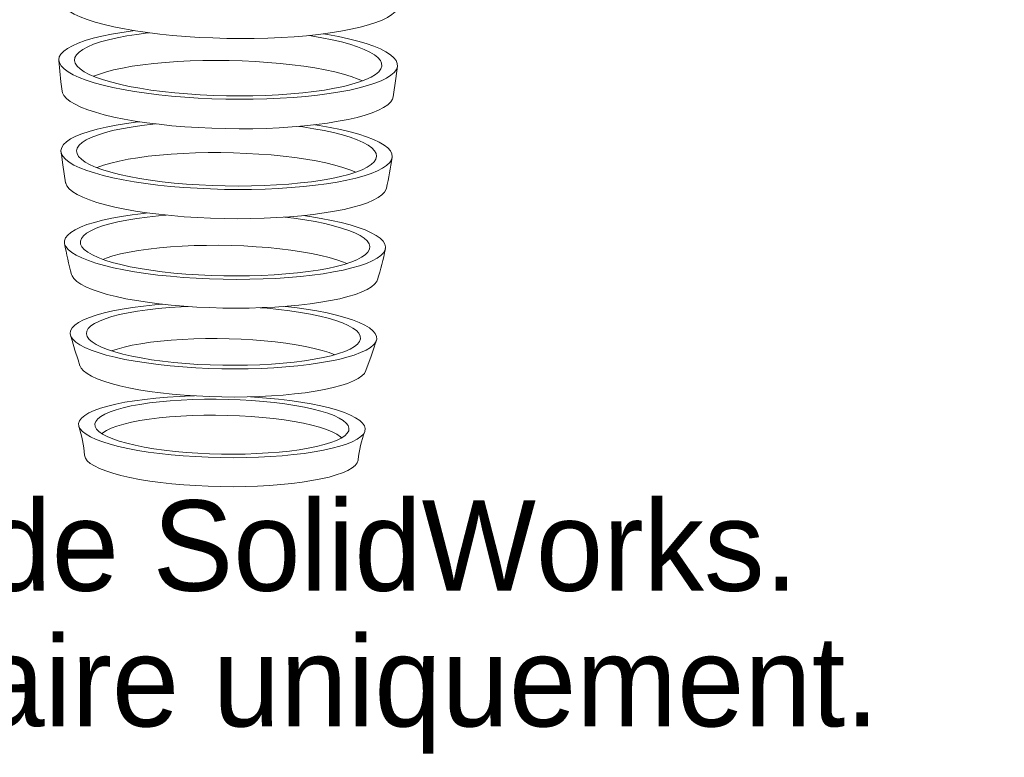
# Model space of a CAD drawing. Header units: millimetres. Extents: x 0 to 314, y -1 to 235.
# Tile 1 of 2: x 156 to 314, y -1 to 118. Entities that reach past the tile are written whole.
import ezdxf

# ---------------------------------------------------------------- set-up
doc = ezdxf.new("R2010")
doc.units = ezdxf.units.MM
doc.styles.add('SLDTEXTSTYLE0', font='Arail.ttf')

msp = doc.modelspace()

# ---------------------------------------------------------------- linework, layer by layer
at = {"color": 7, "linetype": 'Continuous', "lineweight": 15, "flags": 128}
for points in [[(162.51, 121.11), (162.61, 120.7), (162.89, 120.22), (163.35, 119.74), (163.99, 119.27), (164.8, 118.81), (165.77, 118.37), (166.91, 117.93), (168.19, 117.52), (169.62, 117.13), (171.19, 116.76), (172.87, 116.43), (174.67, 116.11), (176.57, 115.83), (178.56, 115.59), (180.62, 115.37), (182.74, 115.2), (184.91, 115.06), (187.11, 114.96)], [(187.11, 114.96), (189.32, 114.89), (191.54, 114.87), (193.75, 114.88), (195.93, 114.94), (198.07, 115.03), (200.16, 115.16), (202.17, 115.33), (204.1, 115.54), (205.94, 115.78), (207.67, 116.05), (209.28, 116.35), (210.76, 116.69), (212.09, 117.05), (213.28, 117.43), (214.32, 117.84), (215.19, 118.27), (215.89, 118.71), (216.41, 119.17), (216.76, 119.64), (216.93, 120.11), (216.94, 120.17)], [(186.94, 105.19), (184.74, 105.3), (182.57, 105.44), (180.45, 105.61), (178.39, 105.82), (176.4, 106.07), (174.5, 106.35), (172.7, 106.66), (171.02, 107), (169.45, 107.37), (168.02, 107.76), (166.74, 108.17), (165.6, 108.6), (164.63, 109.05), (163.82, 109.51), (163.18, 109.98), (162.72, 110.46), (162.44, 110.94), (162.33, 111.42), (162.41, 111.9), (162.67, 112.37), (163.11, 112.83), (163.72, 113.28), (164.51, 113.72), (165.46, 114.14), (166.57, 114.53), (167.84, 114.91), (169.25, 115.25), (170.79, 115.57), (172.46, 115.86), (174.25, 116.12), (174.46, 116.15)], [(176.87, 115.79), (176.66, 115.77), (174.89, 115.54), (173.24, 115.28), (171.7, 114.99), (170.3, 114.67), (169.04, 114.32), (167.93, 113.94), (166.98, 113.55), (166.2, 113.13), (165.6, 112.7), (165.17, 112.26), (164.92, 111.81), (164.85, 111.35), (164.96, 110.89), (165.26, 110.43), (165.74, 109.97), (166.39, 109.53), (167.22, 109.09), (168.21, 108.67), (169.36, 108.26), (170.65, 107.88), (172.09, 107.51), (173.66, 107.18), (175.34, 106.87), (177.13, 106.59), (179.02, 106.35), (180.98, 106.14), (183, 105.97), (185.07, 105.83), (187.18, 105.73)], [(204.82, 115.63), (205.52, 115.51), (207.27, 115.18), (208.89, 114.83), (210.39, 114.45), (211.75, 114.05), (212.96, 113.63), (214.02, 113.19), (214.91, 112.73), (215.63, 112.27), (216.18, 111.79), (216.56, 111.31), (216.75, 110.83), (216.76, 110.35), (216.59, 109.88), (216.25, 109.41), (215.72, 108.95), (215.02, 108.51), (214.15, 108.08), (213.12, 107.67), (211.93, 107.29), (210.59, 106.93), (209.11, 106.59), (207.5, 106.29), (205.77, 106.01), (203.94, 105.78), (202, 105.57), (199.99, 105.4), (197.9, 105.27), (195.76, 105.18), (193.58, 105.12), (191.38, 105.11), (189.16, 105.13), (186.94, 105.19)], [(187.18, 105.73), (189.3, 105.67), (191.43, 105.65), (193.54, 105.67), (195.62, 105.73), (197.66, 105.83), (199.63, 105.97), (201.54, 106.14), (203.35, 106.35), (205.06, 106.59), (206.66, 106.87), (208.13, 107.18), (209.46, 107.51), (210.65, 107.88), (211.68, 108.26), (212.54, 108.67), (213.24, 109.09), (213.76, 109.53), (214.1, 109.97), (214.25, 110.43), (214.23, 110.89), (214.02, 111.35), (213.64, 111.81), (213.07, 112.26), (212.33, 112.7), (211.42, 113.13), (210.35, 113.55), (209.13, 113.94), (207.76, 114.32), (206.25, 114.67), (204.63, 114.99), (202.89, 115.28), (202.4, 115.35)], [(162.35, 111.34), (162.67, 107.9), (162.86, 106.4)], [(167.88, 108.8), (168.7, 109.11), (169.85, 109.47), (171.14, 109.81), (172.58, 110.12), (174.14, 110.4), (175.82, 110.64), (177.61, 110.85), (179.48, 111.03), (181.43, 111.17), (183.44, 111.27), (185.5, 111.33), (187.59, 111.35), (189.69, 111.33), (191.79, 111.27), (193.88, 111.17), (195.93, 111.04), (197.93, 110.86), (199.86, 110.65), (201.72, 110.41), (203.48, 110.13), (205.14, 109.83), (206.68, 109.49), (208.08, 109.13), (209.35, 108.75), (210.46, 108.34), (211.14, 108.05)], [(216.08, 105.49), (216.52, 108.43), (216.76, 110.4)], [(162.85, 106.41), (162.9, 106.16), (163.14, 105.69), (163.56, 105.21), (164.16, 104.75), (164.94, 104.29), (165.88, 103.84), (166.98, 103.41), (168.23, 103), (169.63, 102.61), (171.17, 102.24), (172.83, 101.9), (174.6, 101.59), (176.48, 101.31), (178.44, 101.07), (180.48, 100.85), (182.58, 100.68), (184.73, 100.54), (186.91, 100.44)], [(186.91, 100.44), (189.11, 100.38), (191.31, 100.35), (193.5, 100.37), (195.66, 100.42), (197.78, 100.52), (199.84, 100.65), (201.83, 100.82), (203.74, 101.03), (205.54, 101.27), (207.24, 101.55), (208.82, 101.85), (210.27, 102.19), (211.57, 102.55), (212.72, 102.93), (213.72, 103.34), (214.55, 103.77), (215.2, 104.21), (215.68, 104.67), (215.99, 105.14), (216.09, 105.49)], [(186.74, 90.68), (184.56, 90.78), (182.41, 90.92), (180.31, 91.09), (178.27, 91.3), (176.31, 91.55), (174.43, 91.83), (172.66, 92.14), (171, 92.48), (169.46, 92.85), (168.06, 93.24), (166.81, 93.65), (165.71, 94.08), (164.77, 94.52), (164, 94.98), (163.4, 95.45), (162.97, 95.92), (162.73, 96.4), (162.67, 96.88), (162.79, 97.35), (163.09, 97.82), (163.58, 98.27), (164.23, 98.72), (165.06, 99.14), (166.05, 99.55), (167.21, 99.94), (168.51, 100.3), (169.96, 100.63), (171.53, 100.94), (173.23, 101.21), (175.04, 101.46), (175.29, 101.49)], [(177.86, 101.13), (177.44, 101.09), (175.65, 100.88), (173.97, 100.63), (172.41, 100.36), (170.97, 100.05), (169.68, 99.71), (168.53, 99.35), (167.54, 98.96), (166.72, 98.56), (166.07, 98.14), (165.6, 97.7), (165.3, 97.26), (165.19, 96.8), (165.27, 96.35), (165.52, 95.89), (165.96, 95.44), (166.57, 95), (167.36, 94.56), (168.31, 94.14), (169.43, 93.74), (170.69, 93.35), (172.1, 92.99), (173.64, 92.66), (175.3, 92.35), (177.06, 92.07), (178.92, 91.83), (180.85, 91.62), (182.85, 91.45), (184.9, 91.31), (186.98, 91.21)], [(203.49, 101), (204.18, 100.89), (205.95, 100.58), (207.61, 100.24), (209.15, 99.88), (210.55, 99.49), (211.8, 99.07), (212.9, 98.64), (213.84, 98.2), (214.61, 97.74), (215.21, 97.27), (215.64, 96.8), (215.88, 96.32), (215.94, 95.85), (215.82, 95.37), (215.52, 94.91), (215.03, 94.45), (214.38, 94.01), (213.55, 93.58), (212.56, 93.17), (211.4, 92.79), (210.1, 92.42), (208.65, 92.09), (207.08, 91.78), (205.38, 91.51), (203.57, 91.27), (201.66, 91.06), (199.67, 90.89), (197.61, 90.76), (195.49, 90.66), (193.33, 90.61), (191.14, 90.59), (188.94, 90.61), (186.74, 90.68)], [(186.98, 91.21), (189.09, 91.16), (191.19, 91.14), (193.28, 91.16), (195.33, 91.22), (197.35, 91.32), (199.3, 91.46), (201.17, 91.63), (202.96, 91.84), (204.64, 92.09), (206.2, 92.37), (207.63, 92.68), (208.93, 93.01), (210.08, 93.37), (211.07, 93.76), (211.89, 94.16), (212.54, 94.59), (213.01, 95.02), (213.31, 95.47), (213.42, 95.92), (213.34, 96.37), (213.09, 96.83), (212.65, 97.28), (212.04, 97.73), (211.25, 98.16), (210.3, 98.58), (209.18, 98.98), (207.92, 99.37), (206.51, 99.73), (204.97, 100.06), (203.31, 100.37), (201.55, 100.65), (200.9, 100.74)], [(162.69, 96.64), (162.96, 94.56), (163.43, 91.68)], [(168.45, 94.09), (168.5, 94.11), (169.52, 94.48), (170.69, 94.82), (172.01, 95.14), (173.46, 95.44), (175.03, 95.7), (176.72, 95.92), (178.5, 96.12), (180.37, 96.27), (182.3, 96.39), (184.29, 96.47), (186.32, 96.52), (188.37, 96.52), (190.43, 96.48), (192.48, 96.4), (194.51, 96.29), (196.49, 96.14), (198.41, 95.95), (200.27, 95.72), (202.03, 95.47), (203.7, 95.18), (205.25, 94.86), (206.68, 94.52), (207.97, 94.15), (209.12, 93.76), (210.07, 93.37)], [(163.42, 91.68), (163.44, 91.62), (163.63, 91.15), (164.01, 90.69), (164.57, 90.23), (165.3, 89.78), (166.19, 89.34), (167.25, 88.91), (168.46, 88.5), (169.82, 88.12), (171.31, 87.76), (172.93, 87.42), (174.66, 87.11), (176.5, 86.84), (178.42, 86.59), (180.42, 86.38), (182.49, 86.21), (184.6, 86.07), (186.74, 85.97)], [(186.74, 85.97), (188.9, 85.91), (191.06, 85.89), (193.21, 85.9), (195.33, 85.96), (197.4, 86.06), (199.42, 86.19), (201.37, 86.36), (203.24, 86.57), (205, 86.81), (206.66, 87.08), (208.19, 87.38), (209.59, 87.72), (210.84, 88.08), (211.95, 88.46), (212.89, 88.87), (213.67, 89.29), (214.28, 89.73), (214.71, 90.18), (214.96, 90.64), (215.01, 90.79)], [(186.57, 76.21), (184.43, 76.31), (182.32, 76.44), (180.26, 76.62), (178.26, 76.83), (176.33, 77.07), (174.5, 77.35), (172.76, 77.66), (171.14, 77.99), (169.65, 78.36), (168.29, 78.74), (167.08, 79.15), (166.02, 79.57), (165.13, 80.01), (164.4, 80.47), (163.85, 80.93), (163.47, 81.39), (163.27, 81.86), (163.25, 82.33), (163.41, 82.79), (163.76, 83.25), (164.28, 83.69), (164.97, 84.12), (165.83, 84.54), (166.86, 84.93), (168.04, 85.3), (169.37, 85.65), (170.84, 85.97), (172.43, 86.26), (174.14, 86.52), (175.96, 86.74), (176.66, 86.81)], [(179.58, 86.46), (178.33, 86.36), (176.55, 86.16), (174.86, 85.93), (173.29, 85.67), (171.84, 85.38), (170.52, 85.06), (169.35, 84.72), (168.33, 84.35), (167.48, 83.95), (166.79, 83.55), (166.28, 83.12), (165.95, 82.69), (165.79, 82.25), (165.82, 81.8), (166.03, 81.36), (166.43, 80.92), (166.99, 80.48), (167.74, 80.05), (168.64, 79.64), (169.71, 79.24), (170.93, 78.86), (172.29, 78.51), (173.78, 78.17), (175.39, 77.87), (177.11, 77.6), (178.92, 77.36), (180.82, 77.15), (182.77, 76.98), (184.78, 76.85), (186.81, 76.75)], [(201.62, 86.38), (202.7, 86.23), (204.49, 85.94), (206.17, 85.61), (207.72, 85.26), (209.15, 84.89), (210.44, 84.49), (211.57, 84.08), (212.55, 83.64), (213.36, 83.2), (214, 82.74), (214.47, 82.28), (214.76, 81.81), (214.87, 81.34), (214.8, 80.88), (214.54, 80.42), (214.11, 79.96), (213.5, 79.53), (212.73, 79.1), (211.78, 78.7), (210.68, 78.32), (209.42, 77.96), (208.02, 77.62), (206.49, 77.32), (204.83, 77.04), (203.07, 76.8), (201.2, 76.6), (199.26, 76.43), (197.24, 76.29), (195.16, 76.2), (193.04, 76.14), (190.89, 76.12), (188.73, 76.15), (186.57, 76.21)], [(186.81, 76.75), (188.87, 76.69), (190.93, 76.68), (192.97, 76.7), (194.98, 76.76), (196.95, 76.86), (198.85, 77), (200.68, 77.17), (202.41, 77.38), (204.05, 77.63), (205.56, 77.9), (206.94, 78.21), (208.19, 78.54), (209.28, 78.9), (210.22, 79.28), (210.99, 79.68), (211.59, 80.1), (212.01, 80.53), (212.26, 80.96), (212.32, 81.41), (212.2, 81.85), (211.9, 82.3), (211.42, 82.74), (210.76, 83.17), (209.94, 83.59), (208.95, 84), (207.8, 84.39), (206.51, 84.75), (205.08, 85.1), (203.53, 85.42), (201.86, 85.7), (200.1, 85.96), (198.69, 86.14)], [(169.4, 79.35), (169.95, 79.55), (171.04, 79.9), (172.27, 80.22), (173.65, 80.51), (175.15, 80.77), (176.77, 81), (178.49, 81.2), (180.3, 81.35), (182.18, 81.48), (184.11, 81.56), (186.08, 81.6), (188.08, 81.61), (190.09, 81.57), (192.08, 81.5), (194.06, 81.38), (195.98, 81.23), (197.85, 81.05), (199.65, 80.82), (201.36, 80.57), (202.96, 80.28), (204.45, 79.97), (205.81, 79.63), (207.04, 79.26), (208.11, 78.88), (208.61, 78.67)], [(164.37, 76.92), (164.45, 76.72), (164.74, 76.26), (165.22, 75.81), (165.87, 75.36), (166.69, 74.93), (167.68, 74.51), (168.83, 74.1), (170.12, 73.72), (171.56, 73.36), (173.12, 73.02), (174.8, 72.71), (176.58, 72.44), (178.46, 72.19), (180.41, 71.98), (182.43, 71.81), (184.5, 71.67), (186.6, 71.58)], [(186.6, 71.58), (188.72, 71.52), (190.83, 71.5), (192.94, 71.52), (195.02, 71.58), (197.05, 71.67), (199.02, 71.81), (200.91, 71.98), (202.72, 72.19), (204.43, 72.44), (206.02, 72.71), (207.49, 73.02), (208.81, 73.36), (210, 73.72), (211.02, 74.1), (211.89, 74.51), (212.58, 74.93), (213.1, 75.36), (213.44, 75.81), (213.55, 76.08)], [(186.43, 61.81), (184.33, 61.91), (182.26, 62.05), (180.25, 62.22), (178.29, 62.43), (176.42, 62.68), (174.63, 62.95), (172.95, 63.26), (171.39, 63.59), (169.95, 63.95), (168.66, 64.34), (167.51, 64.74), (166.53, 65.16), (165.7, 65.6), (165.05, 66.05), (164.58, 66.5), (164.28, 66.96), (164.16, 67.42), (164.23, 67.87), (164.48, 68.33), (164.91, 68.77), (165.52, 69.2), (166.29, 69.61), (167.24, 70), (168.35, 70.38), (169.6, 70.72), (171, 71.05), (172.53, 71.34), (174.18, 71.6), (175.94, 71.82), (177.79, 72.02), (179.07, 72.12)], [(183.08, 71.76), (182.01, 71.71), (180.13, 71.59), (178.32, 71.43), (176.6, 71.24), (174.99, 71.01), (173.48, 70.75), (172.11, 70.45), (170.87, 70.13), (169.78, 69.79), (168.85, 69.42), (168.08, 69.03), (167.48, 68.63), (167.07, 68.21), (166.83, 67.78), (166.77, 67.35), (166.9, 66.92), (167.2, 66.48), (167.69, 66.06), (168.35, 65.64), (169.18, 65.23), (170.18, 64.84), (171.33, 64.46), (172.62, 64.11), (174.05, 63.78), (175.59, 63.48), (177.25, 63.21), (179.01, 62.97), (180.84, 62.77), (182.74, 62.6), (184.7, 62.46), (186.68, 62.37)], [(198.7, 71.79), (200.26, 71.6), (202.09, 71.34), (203.83, 71.05), (205.45, 70.72), (206.95, 70.38), (208.31, 70), (209.53, 69.61), (210.6, 69.2), (211.51, 68.77), (212.25, 68.33), (212.81, 67.87), (213.2, 67.42), (213.4, 66.96), (213.43, 66.5), (213.27, 66.05), (212.93, 65.6), (212.41, 65.16), (211.72, 64.74), (210.85, 64.34), (209.83, 63.95), (208.65, 63.59), (207.32, 63.26), (205.85, 62.95), (204.26, 62.68), (202.55, 62.43), (200.75, 62.22), (198.85, 62.05), (196.88, 61.91), (194.85, 61.81), (192.77, 61.76), (190.67, 61.74), (188.55, 61.76), (186.43, 61.81)], [(186.68, 62.37), (188.68, 62.32), (190.69, 62.3), (192.68, 62.32), (194.63, 62.39), (196.54, 62.49), (198.38, 62.63), (200.15, 62.81), (201.82, 63.02), (203.38, 63.27), (204.82, 63.54), (206.13, 63.85), (207.3, 64.18), (208.31, 64.54), (209.16, 64.92), (209.84, 65.32), (210.35, 65.73), (210.68, 66.15), (210.83, 66.58), (210.79, 67.01), (210.57, 67.45), (210.18, 67.88), (209.6, 68.3), (208.85, 68.72), (207.94, 69.12), (206.87, 69.5), (205.65, 69.87), (204.29, 70.21), (202.8, 70.52), (201.19, 70.81), (199.48, 71.06), (197.69, 71.28), (195.82, 71.47), (194.68, 71.56)], [(164.23, 67.15), (164.45, 66.31), (164.93, 64.74), (165.44, 63.16), (165.72, 62.23)], [(170.82, 64.62), (171.72, 64.92), (172.86, 65.24), (174.14, 65.52), (175.54, 65.78), (177.06, 66.01), (178.68, 66.2), (180.4, 66.36), (182.18, 66.48), (184.02, 66.57), (185.9, 66.61), (187.81, 66.62), (189.73, 66.58), (191.63, 66.51), (193.51, 66.4), (195.35, 66.26), (197.13, 66.08), (198.84, 65.86), (200.46, 65.61), (201.97, 65.33), (203.37, 65.03), (204.64, 64.7), (205.77, 64.35), (206.68, 64)], [(211.71, 61.45), (211.91, 62.06), (212.47, 63.62), (213.04, 65.24), (213.37, 66.29)], [(165.72, 62.25), (165.92, 61.84), (166.31, 61.4), (166.87, 60.97), (167.61, 60.54), (168.51, 60.13), (169.56, 59.74), (170.77, 59.36), (172.12, 59.01), (173.59, 58.68), (175.19, 58.38), (176.89, 58.11), (178.69, 57.87), (180.56, 57.67), (182.5, 57.5), (184.48, 57.37), (186.5, 57.27)], [(186.5, 57.27), (188.54, 57.22), (190.57, 57.2), (192.6, 57.22), (194.59, 57.28), (196.53, 57.38), (198.42, 57.52), (200.23, 57.69), (201.95, 57.9), (203.56, 58.14), (205.06, 58.42), (206.43, 58.72), (207.67, 59.05), (208.75, 59.4), (209.68, 59.78), (210.44, 60.18), (211.04, 60.59), (211.46, 61.01), (211.7, 61.45), (211.7, 61.46)], [(186.33, 47.51), (184.31, 47.61), (182.33, 47.74), (180.39, 47.91), (178.52, 48.11), (176.72, 48.35), (175.02, 48.62), (173.43, 48.92), (171.95, 49.25), (170.6, 49.6), (169.39, 49.98), (168.34, 50.37), (167.44, 50.78), (166.7, 51.2), (166.14, 51.64), (165.75, 52.07), (165.54, 52.52), (165.52, 52.96), (165.67, 53.39), (166, 53.82), (166.5, 54.24), (167.18, 54.65), (168.03, 55.03), (169.04, 55.4), (170.2, 55.74), (171.5, 56.06), (172.94, 56.35), (174.5, 56.61), (176.17, 56.83), (177.93, 57.02), (179.78, 57.18), (181.7, 57.3), (183.67, 57.38), (184.13, 57.39)], [(193.13, 57.23), (193.78, 57.19), (195.74, 57.04), (197.65, 56.85), (199.49, 56.63), (201.24, 56.38), (202.89, 56.09), (204.43, 55.78), (205.84, 55.44), (207.12, 55.07), (208.25, 54.69), (209.23, 54.29), (210.05, 53.87), (210.7, 53.44), (211.17, 53.01), (211.47, 52.56), (211.59, 52.12), (211.53, 51.68), (211.29, 51.25), (210.87, 50.83), (210.28, 50.41), (209.51, 50.02), (208.58, 49.64), (207.5, 49.29), (206.27, 48.96), (204.9, 48.65), (203.4, 48.38), (201.78, 48.14), (200.06, 47.93), (198.25, 47.76), (196.37, 47.62), (194.42, 47.52), (192.43, 47.46), (190.41, 47.44), (188.37, 47.45), (186.33, 47.51)], [(186.58, 48.07), (188.5, 48.02), (190.41, 48), (192.31, 48.03), (194.17, 48.09), (195.99, 48.2), (197.74, 48.34), (199.4, 48.51), (200.98, 48.72), (202.44, 48.97), (203.78, 49.24), (204.99, 49.54), (206.06, 49.87), (206.96, 50.22), (207.71, 50.58), (208.29, 50.97), (208.7, 51.37), (208.93, 51.77), (208.98, 52.19), (208.85, 52.6), (208.54, 53.02), (208.06, 53.42), (207.4, 53.82), (206.58, 54.21), (205.6, 54.58), (204.47, 54.94), (203.2, 55.27), (201.8, 55.57), (200.29, 55.85), (198.67, 56.1), (196.97, 56.31), (195.19, 56.5), (193.35, 56.64), (191.47, 56.75), (189.56, 56.82), (187.64, 56.85), (185.74, 56.85), (183.85, 56.8), (182.01, 56.72), (180.23, 56.6), (178.52, 56.44), (176.89, 56.25), (175.37, 56.02), (173.97, 55.76), (172.69, 55.47), (171.56, 55.16), (170.57, 54.82), (169.74, 54.46), (169.07, 54.08), (168.58, 53.69), (168.26, 53.29), (168.12, 52.88), (168.16, 52.47), (168.38, 52.05), (168.78, 51.64), (169.35, 51.23), (170.09, 50.84), (170.99, 50.46), (172.04, 50.1), (173.24, 49.76), (174.58, 49.44), (176.04, 49.15), (177.6, 48.88), (179.27, 48.65), (181.01, 48.45), (182.83, 48.29), (184.69, 48.16), (186.58, 48.07)], [(207.81, 50.64), (207.63, 50.8), (207.03, 51.2), (206.27, 51.6), (205.34, 51.97), (204.25, 52.33), (203.01, 52.67), (201.64, 52.98), (200.15, 53.26), (198.55, 53.52), (196.85, 53.74), (195.08, 53.92), (193.24, 54.07), (191.36, 54.18), (189.46, 54.25), (187.54, 54.28), (185.64, 54.27), (183.76, 54.22), (181.92, 54.14), (180.15, 54.01), (178.46, 53.84), (176.85, 53.64), (175.36, 53.41), (173.99, 53.14), (172.76, 52.85), (171.67, 52.52), (170.74, 52.18), (169.98, 51.81), (169.38, 51.43), (169.24, 51.3)], [(166.47, 47.84), (166.47, 47.83), (166.6, 47.39), (166.9, 46.96), (167.39, 46.53), (168.05, 46.11), (168.88, 45.71), (169.87, 45.31), (171.02, 44.94), (172.31, 44.59), (173.73, 44.26), (175.28, 43.96), (176.94, 43.69), (178.69, 43.45), (180.52, 43.25), (182.42, 43.08), (184.37, 42.95), (186.35, 42.85)], [(186.35, 42.85), (188.35, 42.8), (190.35, 42.78), (192.33, 42.81), (194.29, 42.87), (196.19, 42.97), (198.03, 43.11), (199.79, 43.29), (201.46, 43.5), (203.02, 43.75), (204.46, 44.02), (205.77, 44.33), (206.93, 44.66), (207.94, 45.02), (208.79, 45.4), (209.47, 45.79), (209.98, 46.2), (210.31, 46.63), (210.45, 47.05), (210.46, 47.09)]]:
    msp.add_lwpolyline(points, dxfattribs=at)
at = {"color": 7, "linetype": 'Continuous', "lineweight": 15}
for centre, radius, start, end in [((159.56, 103.7), 56.92, 346.8869, 351.9423), ((206.34, 89.05), 43.67, 189.4169, 196.1518), ((170.27, 89.93), 45.44, 342.2223, 348.7063), ((146.9, 46.36), 19.62, 4.3422, 18.1721), ((229.65, 45), 19.31, 159.7911, 173.7819)]:
    msp.add_arc(centre, radius, start, end, dxfattribs=at)

# ---------------------------------------------------------------- texts
at = {"color": 7, "linetype": 'Continuous', "char_height": 14.5493, "attachment_point": 1, "style": 'SLDTEXTSTYLE0'}
for s, insert in [('Edition étudiante de SolidWorks.', (0, 40.58)), ('A usage universitaire uniquement.', (0, 18.76))]:
    msp.add_mtext(s, dxfattribs=dict(at, insert=insert))

doc.saveas('drawing.dxf')
